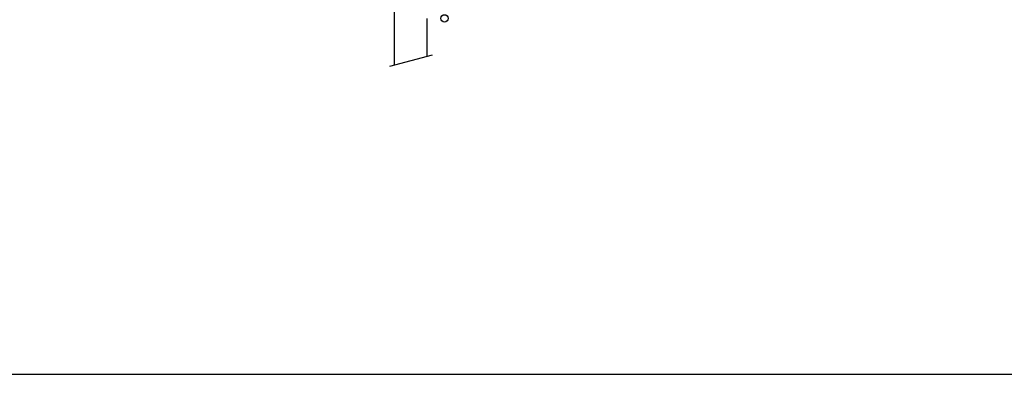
# Model space of a CAD drawing. Extents: x -196363 to 396902, y -489949 to -260582.
# Tile 92 of 256: x 121534 to 135002, y -395532 to -390676. Entities that reach past the tile are written whole.
import ezdxf

# ---------------------------------------------------------------- set-up
doc = ezdxf.new("R2010")
doc.units = 0
doc.header["$MEASUREMENT"] = 0
doc.layers.add('legenda', color=1, linetype='Continuous')
doc.layers.add('noszdiv', color=1, linetype='Continuous')
doc.linetypes.add('REZ', pattern='A,0,-1,[10,dur+dsp vaclavov.shx,S=0.00885,R=0,X=-1,Y=0],0', length=1)

msp = doc.modelspace()

# ---------------------------------------------------------------- linework, layer by layer
at = {"layer": 'legenda', "color": 1, "linetype": 'Continuous', "ltscale": 300}
msp.add_line((105679.07812, -395531.71875, 4347.59961), (152719.6875, -395531.71875, 4347.59961), dxfattribs=at)
at = {"layer": 'noszdiv', "color": 1, "linetype": 'Continuous', "ltscale": 300}
for p, q in [((126659.1875, -391297.8125, 3447.6001), (126659.1875, -389257.875, 3447.6001)), ((127109.14062, -391177.25, 3447.6001), (127109.14062, -390657.84375, 3447.6001))]:
    msp.add_line(p, q, dxfattribs=at)
at = {"layer": 'noszdiv', "color": 1, "linetype": 'REZ', "ltscale": 300}
msp.add_line((126598.11719, -391314.15625, 3447.6001), (127182.5625, -391157.5625, 3447.6001), dxfattribs=at)
at = {"layer": 'noszdiv', "color": 1, "linetype": 'Continuous', "ltscale": 300}
msp.add_circle((127344.1875, -390657.84375, 1723.80005), 50.54662, dxfattribs=at)

doc.saveas('drawing.dxf')
